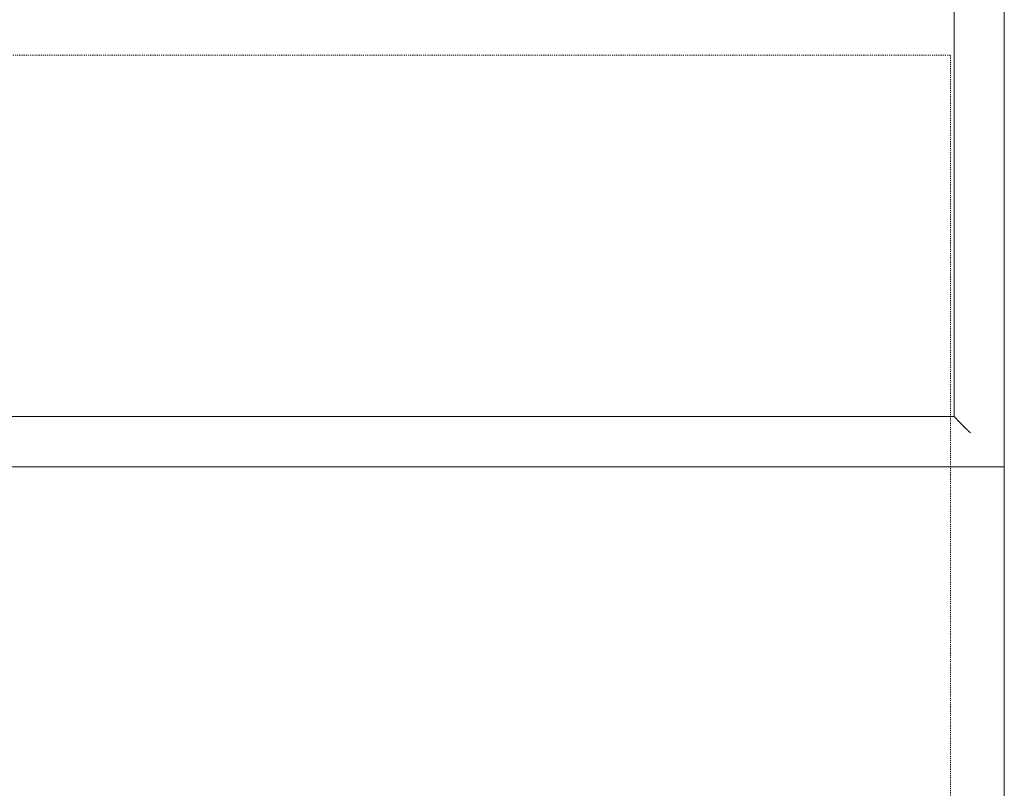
# Model space of a CAD drawing. Header units: millimetres. Extents: x -281 to 121694, y -16481 to 65128.
# Tile 28 of 256: x 21160 to 21710, y 12770 to 13200. Entities that reach past the tile are written whole.
import ezdxf

# ---------------------------------------------------------------- set-up
doc = ezdxf.new("R2010")
doc.units = ezdxf.units.MM
doc.linetypes.add('NLRS_Dash-0_6mm_Space-0_6mm_cpz', pattern=[1.2, 0.6, -0.6])
for name, color, linetype, lineweight in [('A--L$01A__Algemeen', 7, 'Continuous', 5), ('A--L82__LosseGebruikersInvent', 1, 'Continuous', 5), ('A--L8__LosseInventaris', 1, 'Continuous', 5)]:
    doc.layers.add(name, color=color, linetype=linetype, lineweight=lineweight)

# ---------------------------------------------------------------- blocks, each defined once
blk = doc.blocks.new('NLRS_82_FU_UN_lab en spoel tafels_gen_kad - labtafel zonder onderkast dxbxh 900x1800x950-V341-L_80_ 16')
at = {"layer": 'A--L$01A__Algemeen'}
blk.add_line((-900, -637.32), (900, -637.32), dxfattribs=at)
blk = doc.blocks.new('NLRS_82_FU_UN_spoekbak_gen_kad - spoelbak dxbxh 900x900x957-V434-L_80_ 16')
at = {"layer": 'A--L$01A__Algemeen'}
for p, q in [((-450, 322.68), (-450, -577.32)), ((-422, 294.68), (-422, -549.32)), ((-422, 294.68), (-422, -549.32)), ((-422, -549.32), (422, -549.32)), ((0, -549.32), (-422, -549.32)), ((-429.27, -556.59), (-423.73, -551.06)), ((-450, -577.32), (450, -577.32))]:
    blk.add_line(p, q, dxfattribs=at)
for points in [[(-423.73, -551.06), (-423.58, -550.9), (-423.24, -550.57), (-422.64, -549.96), (-422.21, -549.54), (-422, -549.32)], [(-431.04, -558.36), (-430.82, -558.14), (-430.38, -557.71), (-429.77, -557.09), (-429.42, -556.75), (-429.27, -556.59)]]:
    blk.add_open_spline(points, degree=3, dxfattribs=at)
blk = doc.blocks.new('NLRS_82_SE_LB_laboratorium apparaat space reservation_gen_cpz - lab apparaat_tafelniveau-59452766-L_80_ 16')
at = {"layer": 'A--L8__LosseInventaris', "linetype": 'NLRS_Dash-0_6mm_Space-0_6mm_cpz'}
for p in [(1000, 400), (-1000, -400)]:
    blk.add_line(p, (1000, -400), dxfattribs=at)

msp = doc.modelspace()

# ---------------------------------------------------------------- block references
at = {"layer": 'A--L82__LosseGebruikersInvent'}
for name, p, rotation in [('NLRS_82_FU_UN_spoekbak_gen_kad - spoelbak dxbxh 900x900x957-V434-L_80_ 16', (21132.68, 13400), 89.99999999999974), ('NLRS_82_FU_UN_lab en spoel tafels_gen_kad - labtafel zonder onderkast dxbxh 900x1800x950-V341-L_80_ 16', (21072.68, 12050), 89.9999999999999)]:
    msp.add_blockref(name, p, dxfattribs=dict(at, rotation=rotation))
at = {"layer": 'A--L8__LosseInventaris', "linetype": 'NLRS_Dash-0_6mm_Space-0_6mm_cpz', "rotation": 89.99999999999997}
msp.add_blockref('NLRS_82_SE_LB_laboratorium apparaat space reservation_gen_cpz - lab apparaat_tafelniveau-59452766-L_80_ 16', (21280, 12180), dxfattribs=at)

doc.saveas('drawing.dxf')
